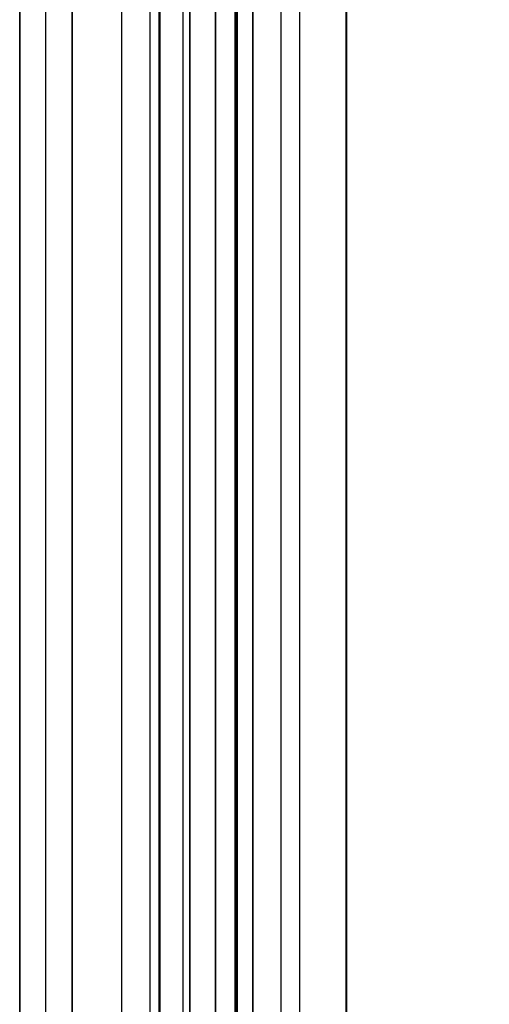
# Model space of a CAD drawing. Header units: millimetres. Extents: x -15 to 7, y 1 to 148.
# Tile 228 of 256: x -7.85 to -4.25, y 81.77 to 89.31. Entities that reach past the tile are written whole.
import ezdxf

# ---------------------------------------------------------------- set-up
doc = ezdxf.new("R2010")
doc.units = ezdxf.units.MM
doc.header["$MEASUREMENT"] = 0
doc.layers.add('Default', color=7, linetype='Continuous', true_color=0x000000)

msp = doc.modelspace()

# ---------------------------------------------------------------- linework, layer by layer
at = {"layer": 'Default', "color": 254, "true_color": 0xcad1ee}
for points in [[(-7.845, 139.9844), (-7.845, 12.8793)], [(-7.845, 107.8596), (-7.845, 72.095)], [(-7.445, 107.9133), (-7.445, 70.9413)], [(-6.595, 72.1277), (-6.595, 107.8269)], [(-5.345, 72.1604), (-5.345, 107.7942)], [(-7.845, 71.9267), (-7.845, 106.9279)], [(-7.845, 106.9279), (-7.845, 71.9267)], [(-7.645, 71.9337), (-7.645, 106.9209)], [(-7.645, 71.9337), (-7.645, 106.9209)], [(-7.445, 106.9139), (-7.445, 71.9407)], [(-7.445, 71.9407), (-7.445, 106.9139)], [(-7.845, 8.202), (-7.845, 103.3467)], [(-7.0659, 103.3467), (-7.0659, 8.202)], [(-5.345, 101.5127), (-5.345, 11.4049)], [(-5.8461, 11.3918), (-5.8461, 101.3086)], [(-6.8472, 10.8888), (-6.8472, 101.1419)], [(-6.8472, 10.8888), (-6.8472, 101.1419)], [(-6.8472, 10.8888), (-6.8472, 101.1419)], [(-6.7815, 101.1419), (-6.7815, 10.8888)], [(-6.7815, 101.1419), (-6.7815, 10.8888)], [(-6.7771, 101.1419), (-6.7771, 10.8888)], [(-6.7771, 101.1419), (-6.7771, 10.8888)], [(-6.7728, 101.1419), (-6.7728, 10.8888)], [(-6.7728, 10.8888), (-6.7728, 101.1419)], [(-6.3472, 11.5888), (-6.3472, 100.4419)], [(-6.3472, 100.4419), (-6.3472, 11.5888)], [(-6.3472, 11.5888), (-6.3472, 100.4419)], [(-6.3472, 11.5888), (-6.3472, 100.4419)], [(-6.3472, 11.5888), (-6.3472, 100.4419)], [(-6.3472, 11.5888), (-6.3472, 100.4419)], [(-6.1972, 11.5888), (-6.1972, 100.4419)], [(-6.1972, 11.5888), (-6.1972, 100.4419)], [(-6.1894, 100.4419), (-6.1894, 11.5888)], [(-6.1894, 100.4419), (-6.1894, 11.5888)], [(-6.1815, 11.5888), (-6.1815, 100.4419)], [(-6.1815, 100.4419), (-6.1815, 11.5888)], [(-6.545, 18.1304), (-6.545, 97.2896)], [(-6.545, 18.1304), (-6.545, 96.7899)], [(-6.545, 96.7899), (-6.545, 18.1304)], [(-6.0624, 96.7899), (-6.0624, 17.6307)], [(-6.0624, 17.6307), (-6.0624, 96.7899)], [(-5.7037, 17.6182), (-5.7037, 96.8024)], [(-5.7037, 17.6182), (-5.7037, 96.8024)], [(-5.345, 96.815), (-5.345, 17.6056)], [(-5.345, 17.6056), (-5.345, 96.815)], [(-6.545, 79.3264), (-6.545, 93.7773)], [(-6.545, 79.3265), (-6.545, 93.7773)], [(-5.345, 93.3027), (-5.345, 79.8011)], [(-5.345, 79.8011), (-5.345, 93.3027)], [(-5.345, 93.3027), (-5.345, 79.8012)], [(-5.345, 79.8012), (-5.345, 93.3027)], [(-6.545, 93.2776), (-6.545, 79.8261)], [(-6.545, 79.8261), (-6.545, 93.2776)], [(-6.545, 93.2776), (-6.545, 79.8262)], [(-6.545, 79.8262), (-6.545, 93.2776)], [(-6.0624, 93.2776), (-6.0624, 79.8261)], [(-6.0624, 79.8261), (-6.0624, 93.2776)], [(-6.0624, 93.2776), (-6.0624, 79.8262)], [(-6.0624, 79.8262), (-6.0624, 93.2776)], [(-5.7037, 79.8136), (-5.7037, 93.2902)], [(-5.7037, 79.8136), (-5.7037, 93.2902)], [(-5.7037, 79.8137), (-5.7037, 93.2902)], [(-5.7037, 79.8137), (-5.7037, 93.2902)]]:
    msp.add_lwpolyline(points, dxfattribs=at)
at = {"layer": 'Default', "color": 7, "true_color": 0xffffff}
for points in [[(-5.3497, 108.7321), (-5.3497, 61.9758)], [(-5.3497, 61.9758), (-5.3497, 97.6674)]]:
    msp.add_lwpolyline(points, dxfattribs=at)
at = {"layer": 'Default', "color": 7, "true_color": 0xffffff, "extrusion": (1, 0, 0)}
msp.add_lwpolyline([(88.6365, -100.7782), (88.6365, -98.5126)], dxfattribs=at)
at = {"layer": 'Default', "color": 254, "true_color": 0xcad1ee, "extrusion": (1, 0, 0)}
for points in [[(86.5519, -56.3015), (86.5519, -36.977)], [(86.5519, -82.1694), (86.5519, -62.845)]]:
    msp.add_lwpolyline(points, dxfattribs=at)
at = {"layer": 'Default', "color": 254, "true_color": 0xcad1ee, "extrusion": (0, 1, 0)}
for points in [[(6.0624, -82.6691), (6.0734, -82.6686), (6.0845, -82.6678), (6.0956, -82.6668), (6.1068, -82.6656), (6.118, -82.664), (6.1293, -82.6622), (6.1406, -82.6602), (6.1519, -82.6578), (6.1633, -82.6552), (6.1747, -82.6523), (6.1861, -82.6491), (6.1974, -82.6456), (6.2088, -82.6418), (6.2201, -82.6377), (6.2314, -82.6334), (6.2426, -82.6287), (6.2537, -82.6237), (6.2648, -82.6185), (6.2758, -82.6129), (6.2867, -82.6071), (6.2975, -82.601), (6.3081, -82.5946), (6.3187, -82.5879), (6.329, -82.5809), (6.3393, -82.5736), (6.3493, -82.5661), (6.3592, -82.5583), (6.3689, -82.5503), (6.3784, -82.542), (6.3877, -82.5335), (6.3968, -82.5247), (6.4057, -82.5157), (6.4143, -82.5065), (6.4227, -82.4971), (6.4308, -82.4874), (6.4387, -82.4776), (6.4463, -82.4676), (6.4537, -82.4575), (6.4608, -82.4471), (6.4676, -82.4367), (6.4741, -82.4261), (6.4803, -82.4153), (6.4863, -82.4045), (6.492, -82.3935), (6.4973, -82.3825), (6.5024, -82.3714), (6.5072, -82.3602), (6.5117, -82.3489), (6.5159, -82.3376), (6.5197, -82.3263), (6.5234, -82.3149), (6.5267, -82.3035), (6.5297, -82.2922), (6.5324, -82.2808), (6.5349, -82.2694), (6.5371, -82.2581), (6.539, -82.2468), (6.5406, -82.2356), (6.542, -82.2244), (6.5431, -82.2132), (6.5439, -82.2021), (6.5445, -82.1911), (6.5449, -82.1802), (6.545, -82.1694)], [(6.0624, -62.3453), (6.0734, -62.3458), (6.0845, -62.3465), (6.0956, -62.3475), (6.1068, -62.3488), (6.118, -62.3503), (6.1293, -62.3521), (6.1406, -62.3542), (6.1519, -62.3565), (6.1633, -62.3592), (6.1747, -62.3621), (6.1861, -62.3653), (6.1974, -62.3688), (6.2088, -62.3725), (6.2201, -62.3766), (6.2314, -62.381), (6.2426, -62.3856), (6.2537, -62.3906), (6.2648, -62.3959), (6.2758, -62.4014), (6.2867, -62.4072), (6.2975, -62.4134), (6.3081, -62.4198), (6.3187, -62.4265), (6.329, -62.4335), (6.3393, -62.4407), (6.3493, -62.4482), (6.3592, -62.456), (6.3689, -62.4641), (6.3784, -62.4723), (6.3877, -62.4809), (6.3968, -62.4897), (6.4057, -62.4986), (6.4143, -62.5079), (6.4227, -62.5173), (6.4308, -62.5269), (6.4387, -62.5367), (6.4463, -62.5467), (6.4537, -62.5569), (6.4608, -62.5672), (6.4676, -62.5777), (6.4741, -62.5883), (6.4803, -62.599), (6.4863, -62.6099), (6.492, -62.6208), (6.4973, -62.6319), (6.5024, -62.643), (6.5072, -62.6542), (6.5117, -62.6654), (6.5159, -62.6767), (6.5197, -62.6881), (6.5234, -62.6994), (6.5267, -62.7108), (6.5297, -62.7222), (6.5324, -62.7336), (6.5349, -62.7449), (6.5371, -62.7562), (6.539, -62.7675), (6.5406, -62.7788), (6.542, -62.79), (6.5431, -62.8011), (6.5439, -62.8122), (6.5445, -62.8232), (6.5449, -62.8341), (6.545, -62.845)], [(6.0624, -56.8012), (5.345, -56.8262)], [(5.345, -36.4523), (6.0624, -36.4774)], [(6.0624, -82.6691), (5.345, -82.6941)], [(5.345, -62.3202), (6.0624, -62.3453)]]:
    msp.add_lwpolyline(points, dxfattribs=at)
at = {"layer": 'Default', "color": 254, "true_color": 0xcad1ee, "extrusion": (-7.28467e-14, 1, -7.03472e-14)}
msp.add_lwpolyline([(6.0624, -56.8012), (6.0734, -56.8007), (6.0845, -56.7999), (6.0956, -56.7989), (6.1068, -56.7977), (6.118, -56.7961), (6.1293, -56.7943), (6.1406, -56.7923), (6.1519, -56.7899), (6.1633, -56.7873), (6.1747, -56.7844), (6.1861, -56.7812), (6.1974, -56.7777), (6.2088, -56.7739), (6.2201, -56.7698), (6.2314, -56.7655), (6.2426, -56.7608), (6.2537, -56.7558), (6.2648, -56.7506), (6.2758, -56.745), (6.2867, -56.7392), (6.2975, -56.7331), (6.3081, -56.7267), (6.3187, -56.72), (6.329, -56.713), (6.3393, -56.7057), (6.3493, -56.6982), (6.3592, -56.6904), (6.3689, -56.6824), (6.3784, -56.6741), (6.3877, -56.6656), (6.3968, -56.6568), (6.4057, -56.6478), (6.4143, -56.6386), (6.4227, -56.6292), (6.4308, -56.6195), (6.4387, -56.6097), (6.4463, -56.5997), (6.4537, -56.5896), (6.4608, -56.5792), (6.4676, -56.5688), (6.4741, -56.5582), (6.4803, -56.5474), (6.4863, -56.5366), (6.492, -56.5256), (6.4973, -56.5146), (6.5024, -56.5035), (6.5072, -56.4923), (6.5117, -56.481), (6.5159, -56.4697), (6.5197, -56.4584), (6.5234, -56.447), (6.5267, -56.4356), (6.5297, -56.4243), (6.5324, -56.4129), (6.5349, -56.4015), (6.5371, -56.3902), (6.539, -56.3789), (6.5406, -56.3676), (6.542, -56.3564), (6.5431, -56.3453), (6.5439, -56.3342), (6.5445, -56.3232), (6.5449, -56.3123), (6.545, -56.3015)], dxfattribs=at)
at = {"layer": 'Default', "color": 254, "true_color": 0xcad1ee, "extrusion": (-2.23619e-14, 1, 5.00336e-14)}
msp.add_lwpolyline([(6.0624, -36.4774), (6.0734, -36.4779), (6.0845, -36.4786), (6.0956, -36.4796), (6.1068, -36.4809), (6.118, -36.4824), (6.1293, -36.4842), (6.1406, -36.4863), (6.1519, -36.4886), (6.1633, -36.4912), (6.1747, -36.4942), (6.1861, -36.4974), (6.1974, -36.5008), (6.2088, -36.5046), (6.2201, -36.5087), (6.2314, -36.5131), (6.2426, -36.5177), (6.2537, -36.5227), (6.2648, -36.528), (6.2758, -36.5335), (6.2867, -36.5393), (6.2975, -36.5455), (6.3081, -36.5519), (6.3187, -36.5586), (6.329, -36.5656), (6.3393, -36.5728), (6.3493, -36.5803), (6.3592, -36.5881), (6.3689, -36.5962), (6.3784, -36.6044), (6.3877, -36.613), (6.3968, -36.6217), (6.4057, -36.6307), (6.4143, -36.64), (6.4227, -36.6494), (6.4308, -36.659), (6.4387, -36.6688), (6.4463, -36.6788), (6.4537, -36.689), (6.4608, -36.6993), (6.4676, -36.7098), (6.4741, -36.7204), (6.4803, -36.7311), (6.4863, -36.742), (6.492, -36.7529), (6.4973, -36.764), (6.5024, -36.7751), (6.5072, -36.7863), (6.5117, -36.7975), (6.5159, -36.8088), (6.5197, -36.8202), (6.5234, -36.8315), (6.5267, -36.8429), (6.5297, -36.8543), (6.5324, -36.8657), (6.5349, -36.877), (6.5371, -36.8883), (6.539, -36.8996), (6.5406, -36.9109), (6.542, -36.9221), (6.5431, -36.9332), (6.5439, -36.9443), (6.5445, -36.9553), (6.5449, -36.9662), (6.545, -36.977)], dxfattribs=at)
at = {"layer": 'Default', "color": 7, "true_color": 0xffffff, "extrusion": (0, 1, 0)}
msp.add_lwpolyline([(5.3497, -98.5126), (1.4997, -98.4118)], dxfattribs=at)

doc.saveas('drawing.dxf')
